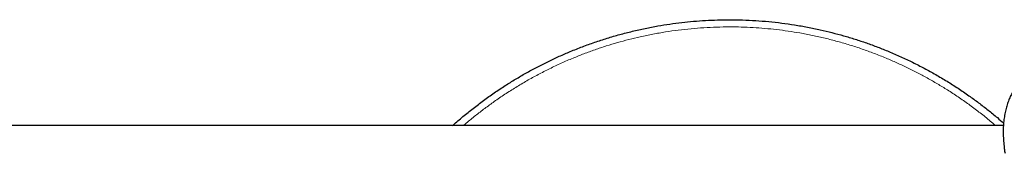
# Model space of a CAD drawing. Header units: millimetres. Extents: x 8 to 1018, y 12 to 2184.
# Tile 36 of 52: x 606 to 689, y 1258 to 1269. Entities that reach past the tile are written whole.
import ezdxf

# ---------------------------------------------------------------- set-up
doc = ezdxf.new("R2010")
doc.units = ezdxf.units.MM

msp = doc.modelspace()

# ---------------------------------------------------------------- linework, layer by layer
at = {"color": 7, "linetype": 'Continuous', "lineweight": 30}
msp.add_line((689.068, 1260.091), (493.168, 1260.091), dxfattribs=at)
for points, knots in [([(642.751, 1260.091), (642.798, 1260.133), (643.115, 1260.423), (643.725, 1260.935), (644.582, 1261.625), (645.462, 1262.284), (646.361, 1262.917), (647.255, 1263.504), (648.14, 1264.048), (649.014, 1264.551), (649.901, 1265.028), (650.802, 1265.48), (651.716, 1265.905), (652.67, 1266.317), (653.664, 1266.71), (654.699, 1267.083), (655.745, 1267.423), (656.801, 1267.729), (657.866, 1268.003), (658.939, 1268.243), (659.989, 1268.443), (661.015, 1268.607), (662.014, 1268.737), (663.017, 1268.839), (664.023, 1268.911), (665.03, 1268.955), (666.068, 1268.97), (667.137, 1268.953), (668.236, 1268.901), (669.332, 1268.815), (670.425, 1268.694), (671.514, 1268.539), (672.597, 1268.35), (673.644, 1268.133), (674.654, 1267.892), (675.628, 1267.63), (676.593, 1267.34), (677.55, 1267.022), (678.497, 1266.677), (679.462, 1266.293), (680.443, 1265.869), (681.438, 1265.4), (682.418, 1264.901), (683.382, 1264.371), (684.328, 1263.812), (685.257, 1263.222), (686.141, 1262.621), (686.982, 1262.012), (687.78, 1261.397), (688.482, 1260.828), (688.91, 1260.454), (689.084, 1260.302)], [0, 0, 0, 0, 0.0037473, 0.0254606, 0.0471739, 0.0688872, 0.0906005, 0.1123139, 0.1322179, 0.1521219, 0.1720259, 0.1919299, 0.2118339, 0.2317379, 0.2534512, 0.2751645, 0.2968778, 0.3185911, 0.3403044, 0.3620178, 0.3837311, 0.4036351, 0.4235391, 0.4434431, 0.4633471, 0.4832511, 0.5031551, 0.5248684, 0.5465817, 0.568295, 0.5900084, 0.6117217, 0.633435, 0.6551483, 0.6750523, 0.6949563, 0.7148603, 0.7347643, 0.7546683, 0.7745723, 0.7962856, 0.8179989, 0.8397123, 0.8614256, 0.8831389, 0.9048522, 0.9265655, 0.9464695, 0.9663735, 0.9862775, 1, 1, 1, 1]), ([(691.206, 1264.206), (691.18, 1264.194), (691.11, 1264.159), (690.997, 1264.096), (690.868, 1264.013), (690.741, 1263.922), (690.617, 1263.822), (690.495, 1263.713), (690.376, 1263.594), (690.26, 1263.467), (690.148, 1263.331), (690.039, 1263.185), (689.934, 1263.031), (689.834, 1262.868), (689.739, 1262.698), (689.649, 1262.52), (689.565, 1262.334), (689.486, 1262.139), (689.413, 1261.938), (689.347, 1261.73), (689.287, 1261.516), (689.233, 1261.296), (689.186, 1261.067), (689.146, 1260.832), (689.112, 1260.592), (689.086, 1260.347), (689.067, 1260.097), (689.055, 1259.845), (689.051, 1259.589), (689.053, 1259.328), (689.063, 1259.062), (689.08, 1258.791), (689.104, 1258.517), (689.136, 1258.24), (689.168, 1257.992), (689.194, 1257.836), (689.204, 1257.773)], [0, 0, 0, 0, 0.013494, 0.037548, 0.06193, 0.086805, 0.11221, 0.138173, 0.164749, 0.191677, 0.219381, 0.247802, 0.276727, 0.305929, 0.335112, 0.365335, 0.395715, 0.426451, 0.457549, 0.489087, 0.519963, 0.552005, 0.584308, 0.616809, 0.649438, 0.682131, 0.714819, 0.747434, 0.779917, 0.812517, 0.845706, 0.878882, 0.912019, 0.945093, 0.978083, 1, 1, 1, 1])]:
    msp.add_open_spline(points, degree=3, knots=knots, dxfattribs=at)
at = {"color": 8, "linetype": 'Continuous', "lineweight": 0}
msp.add_open_spline([(688.412, 1260.091), (688.264, 1260.218), (687.843, 1260.581), (687.126, 1261.151), (686.262, 1261.801), (685.378, 1262.422), (684.499, 1262.999), (683.63, 1263.534), (682.771, 1264.028), (681.898, 1264.497), (681.012, 1264.941), (680.114, 1265.36), (679.177, 1265.764), (678.2, 1266.151), (677.183, 1266.517), (676.155, 1266.851), (675.117, 1267.152), (674.07, 1267.421), (673.015, 1267.657), (671.983, 1267.854), (670.975, 1268.015), (669.992, 1268.143), (669.006, 1268.243), (668.018, 1268.314), (667.028, 1268.357), (666.008, 1268.371), (664.957, 1268.355), (663.877, 1268.304), (662.8, 1268.219), (661.725, 1268.101), (660.655, 1267.948), (659.59, 1267.762), (658.561, 1267.549), (657.568, 1267.312), (656.612, 1267.055), (655.663, 1266.77), (654.722, 1266.457), (653.792, 1266.118), (652.843, 1265.741), (651.878, 1265.324), (650.9, 1264.863), (649.937, 1264.373), (648.99, 1263.852), (648.06, 1263.302), (647.147, 1262.722), (646.278, 1262.132), (645.451, 1261.533), (644.667, 1260.928), (644.07, 1260.446), (643.741, 1260.16), (643.661, 1260.091)], degree=3, knots=[0, 0, 0, 0, 0.012038, 0.034218, 0.056397, 0.078577, 0.100756, 0.121087, 0.141418, 0.16175, 0.182081, 0.202412, 0.222743, 0.244923, 0.267102, 0.289282, 0.311461, 0.33364, 0.35582, 0.377999, 0.398331, 0.418662, 0.438993, 0.459324, 0.479656, 0.499987, 0.522166, 0.544346, 0.566525, 0.588704, 0.610884, 0.633063, 0.655243, 0.675574, 0.695905, 0.716236, 0.736568, 0.756899, 0.77723, 0.79941, 0.821589, 0.843768, 0.865948, 0.888127, 0.910307, 0.932486, 0.952817, 0.973148, 0.99348, 1, 1, 1, 1], dxfattribs=at)

doc.saveas('drawing.dxf')
